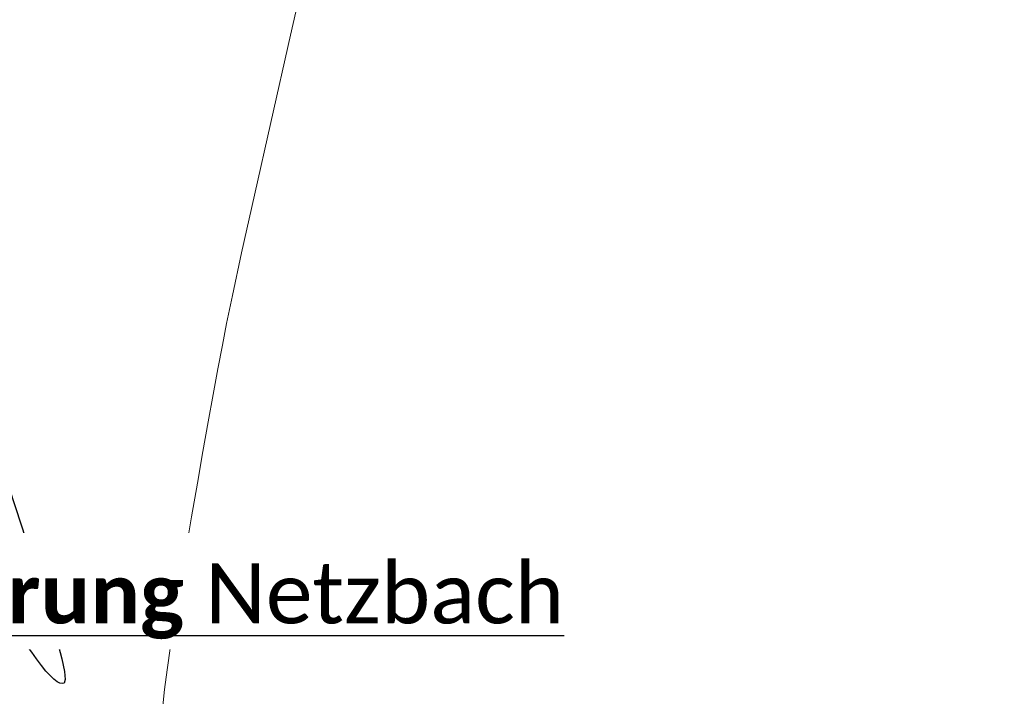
# Model space of a CAD drawing. Header units: metres. Extents: x 730549 to 731755, y 5527678 to 5528494.
# Tile 201 of 207: x 731652 to 731665, y 5527821 to 5527830. Entities that reach past the tile are written whole.
import ezdxf

# ---------------------------------------------------------------- set-up
doc = ezdxf.new("R2010")
doc.units = ezdxf.units.M
doc.header["$LTSCALE"] = 0.1
doc.header["$PDMODE"] = 1
doc.header["$PDSIZE"] = -2
doc.layers.add('3d Modell', color=7, linetype='Continuous', transparency=0.4)
for name, color, linetype in [('LA_Planungsumgriff', 7, 'Continuous'), ('Sparten Strom GEPLANT pdf', 7, 'Continuous'), ('Sparten_Glasfaserkabel', 7, 'Continuous'), ('Sparten_Kanal-aus dwg GRUPPE', 7, 'Continuous'), ('Text Spielgeräteausschreibung', 7, 'Continuous')]:
    doc.layers.add(name, color=color, linetype=linetype)
doc.styles.add('Arial', font='arial.ttf')
doc.styles.add('Artifakt Element Thin', font='Artifakt Element Thin Italic.ttf')
doc.styles.add('Calibri (bold)', font='calibrib.ttf')
picture_1 = doc.add_image_def('image1.png', size_in_pixel=(2382, 1684))

# ---------------------------------------------------------------- blocks, each defined once
blk = doc.blocks.new('PDF-Seite')
at = {"color": 255, "linetype": 'Continuous', "lineweight": 9, "transparency": 33554687}
blk.add_wipeout([(0, 103.921), (293.918, 103.921), (293.918, -103.921), (0, -103.921)], dxfattribs=at)
at = {"transparency": 33554687}
image = blk.add_image(picture_1, insert=(0, -103.921), size_in_units=(293.918, 207.843), dxfattribs=at)
image.dxf.flags = 7
blk = doc.blocks.new('Ka_stxt_BG_H')
at = {"color": 206, "linetype": 'Continuous', "lineweight": 13, "true_color": 0x660066, "transparency": 33554687}
blk.add_point((0, 0), dxfattribs=at)
at = {"color": 0, "flags": 1}
for tag in ['NAME', 'Z_HIGH', 'Z_LOW', 'DZ', 'RES1', 'RES2', 'RES3', 'RES4', 'RES5', 'RES6', 'BEMERKUNG']:
    blk.add_attdef(tag, (0, 0), '', height=0.00018, dxfattribs=at)
blk = doc.blocks.new('Ka_stxt_BG_HA')
at = {"color": 206, "linetype": 'Continuous', "lineweight": 13, "true_color": 0x660066, "transparency": 33554687}
blk.add_point((0, 0), dxfattribs=at)
at = {"color": 0, "flags": 1}
for tag in ['NAME', 'Z_HIGH', 'Z_LOW', 'DZ', 'RES1', 'RES2', 'RES3', 'RES4', 'RES5', 'RES6', 'BEMERKUNG']:
    blk.add_attdef(tag, (0, 0), '', height=0.00018, dxfattribs=at)
blk = doc.blocks.new('Gruppe')
at = {"color": 7, "linetype": 'Continuous', "lineweight": 9, "transparency": 33554687, "flags": 128}
for points in [[(-891.172, -432.453), (-879.721, -435.484), (-876.224, -435.346)], [(-889.145, -435.987), (-886.396, -437.983), (-882.899, -437.846)]]:
    blk.add_lwpolyline(points, dxfattribs=at)
at = {"color": 216, "true_color": 0x7f007f, "transparency": 33554687, "rotation": 2.251158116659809}
for name, p, xscale, yscale, zscale in [('Ka_stxt_BG_H', (-880.344, -434.908, -493.19), 0.4, 0.4, 0.4), ('Ka_stxt_BG_HA', (-886.98, -437.443, -493.19), 0.375, 0.375, 0.375)]:
    blk.add_blockref(name, p, dxfattribs=dict(at, xscale=xscale, yscale=yscale, zscale=zscale))
at = {"color": 7, "transparency": 33554687, "attachment_point": 1, "rotation": 2.2512, "line_spacing_factor": 0.25, "style": 'Arial'}
for s, insert, char_height in [('M1311\\PD 463.084\\PS 460.740\\PT 2.34 m', (-879.549, -434.96, -30.1), 0.4007), ('A S=460.740 T=2.34m DN 250->M1312', (-879.446, -437.558, -30.1), 0.36066), ('M1308GA01\\PD 463.109\\PS 461.909\\PT 1.20 m', (-886.234, -437.492, -30.081), 0.3757)]:
    blk.add_mtext(s, dxfattribs=dict(at, insert=insert, char_height=char_height))
blk = doc.blocks.new('Gruppe-1')
at = {"color": 7, "transparency": 33554687}
blk.add_blockref('Gruppe', (0, 0), dxfattribs=at)
blk = doc.blocks.new('ABM_1110sadf')
at = {"color": 7, "linetype": 'Continuous', "lineweight": 25, "transparency": 33554687, "flags": 128}
blk.add_lwpolyline([(-0.001, -0.001), (0.001, -0.001), (0.001, 0.001), (-0.001, 0.001), (-0.001, -0.001)], dxfattribs=at)
blk = doc.blocks.new('Gruppe-2')
at = {"color": 253, "linetype": 'Continuous', "lineweight": 20, "true_color": 0xadadad, "transparency": 33554687, "flags": 128}
blk.add_lwpolyline([(-886.173, -433.005), (-870.103, -436.895), (-867.623, -437.045), (-867.273, -437.065), (-863.423, -428.135), (-863.153, -427.445), (-880.703, -417.185), (-884.083, -423.535), (-883.703, -428.705), (-885.983, -428.735), (-886.173, -433.005)], dxfattribs=at)
at = {"color": 253, "true_color": 0xadadad, "transparency": 33554687}
blk.add_blockref('ABM_1110sadf', (-886.173, -433.005, -520.142), dxfattribs=at)
at = {"color": 253, "true_color": 0xadadad, "transparency": 33554687, "char_height": 0.001, "attachment_point": 5, "line_spacing_factor": 0.25, "style": 'Arial'}
for s, insert in [('201', (-879.903, -431.945, -520.142)), ('203', (-878.153, -440.515, -520.142))]:
    blk.add_mtext(s, dxfattribs=dict(at, insert=insert))
blk = doc.blocks.new('Gruppe-3')
at = {"color": 7, "linetype": 'Continuous', "lineweight": 13, "transparency": 33554585, "flags": 128}
for points in [[(-883.919, -430.63), (-884.23, -431.994), (-884.494, -433.16), (-884.712, -434.128), (-884.882, -434.898), (-885.006, -435.47), (-885.083, -435.843), (-885.138, -436.131), (-885.198, -436.447), (-885.261, -436.789), (-885.327, -437.158), (-885.398, -437.554), (-885.472, -437.976), (-885.55, -438.426), (-885.631, -438.903), (-885.709, -439.368), (-885.776, -439.784), (-885.832, -440.15), (-885.877, -440.465), (-885.91, -440.731), (-885.933, -440.947)], [(-875.994, -432.95), (-876.013, -432.99), (-876.045, -433.121), (-876.053, -433.267), (-876.054, -433.422), (-876.064, -433.58), (-876.084, -433.741), (-876.113, -433.906), (-876.152, -434.073), (-876.2, -434.244), (-876.258, -434.417), (-876.326, -434.594), (-876.408, -434.807), (-876.509, -435.087), (-876.63, -435.436), (-876.77, -435.852), (-876.93, -436.337), (-877.108, -436.89), (-877.307, -437.511), (-877.524, -438.2), (-877.738, -438.88), (-877.926, -439.474), (-878.088, -439.982), (-878.223, -440.404), (-878.333, -440.74), (-878.416, -440.99)]]:
    blk.add_lwpolyline(points, dxfattribs=at)
at = {"color": 7, "linetype": 'Continuous', "lineweight": 25, "transparency": 33554585, "flags": 128}
blk.add_lwpolyline([(-887.987, -438.042), (-887.828, -438.529), (-887.671, -439.012), (-887.539, -439.433), (-887.43, -439.79), (-887.346, -440.086), (-887.285, -440.319), (-887.249, -440.489), (-887.237, -440.597), (-887.25, -440.643), (-887.277, -440.651), (-887.309, -440.644), (-887.347, -440.625), (-887.391, -440.591), (-887.44, -440.544), (-887.495, -440.483), (-887.555, -440.409), (-887.62, -440.321), (-887.686, -440.231), (-887.746, -440.152), (-887.801, -440.084), (-887.851, -440.026)], dxfattribs=at)
at = {"color": 7, "transparency": 33554585, "insert": (-875.955, -432.49), "char_height": 0.3453, "attachment_point": 1, "rotation": 13.0803, "line_spacing_factor": 1.206165, "style": 'Artifakt Element Thin'}
blk.add_mtext('462,8', dxfattribs=at)
blk = doc.blocks.new('Site Model Opacity Container')
at = {"color": 255, "linetype": 'Continuous', "lineweight": 5, "transparency": 33554585}
blk.add_wipeout([(-902.089, -384.516), (-896.561, -388.799), (-893.564, -391.703), (-885.114, -401.015), (-850.08, -459.012), (-849.968, -459.396), (-850.839, -465.338), (-853.983, -465.958), (-902.175, -472.837), (-946.175, -476.837), (-962.175, -476.837), (-998.175, -420.837), (-998.362, -413.454), (-991.275, -397.622), (-990.069, -396.546)], dxfattribs=at)
at = {"color": 7, "transparency": 33554687}
blk.add_blockref('Gruppe-3', (0, 0), dxfattribs=at)
blk = doc.blocks.new('Geländemodell (2D)')
at = {"color": 31, "true_color": 0xe0cb9d, "transparency": 33554687}
blk.add_blockref('Site Model Opacity Container', (0, 0), dxfattribs=at)
at = {"color": 0, "flags": 1}
for tag in ['IFC_UUID', 'instanceID']:
    blk.add_attdef(tag, (-998.522, -476.837), '', height=0.00018, dxfattribs=at)

msp = doc.modelspace()

# ---------------------------------------------------------------- block references
at = {"layer": 'Sparten Strom GEPLANT pdf', "color": 16, "true_color": 0x800000, "transparency": 33554687}
msp.add_blockref('PDF-Seite', (731393.397, 5527843.198), dxfattribs=at)

# ---------------------------------------------------------------- next in the draw order: block references
at = {"layer": 'Sparten_Glasfaserkabel', "color": 7, "transparency": 33554687}
msp.add_blockref('Gruppe-2', (732539.784, 5528261.585), dxfattribs=at)
at = {"layer": 'Sparten_Kanal-aus dwg GRUPPE', "color": 7, "transparency": 33554687}
msp.add_blockref('Gruppe-1', (732539.784, 5528261.585), dxfattribs=at)

# ---------------------------------------------------------------- next in the draw order: block references
at = {"layer": '3d Modell', "color": 31, "true_color": 0xe0cb9d, "transparency": 33554687}
msp.add_blockref('Geländemodell (2D)', (732539.784, 5528261.585), dxfattribs=at)

# ---------------------------------------------------------------- next in the draw order: wipeouts: each hides what was drawn before it
at = {"color": 255, "linetype": 'Continuous', "lineweight": 5, "transparency": 33554585}
msp.add_wipeout([(731638.3, 5527876.75), (731643.087, 5527863.066), (731656.242, 5527870.593), (731641.2, 5527880.8), (731625, 5527878.4), (731573.8, 5527870.6), (731547.4, 5527868.6), (731527.8, 5527840.2), (731572.45, 5527776.2), (731580.45, 5527782.55), (731574.8, 5527791.7), (731567.9, 5527803.2), (731561.05, 5527812.9), (731550.6, 5527829.3), (731544.4, 5527839.45), (731544.9, 5527845.95), (731547.9, 5527851.4), (731552.9, 5527856), (731559.1, 5527860.2), (731569.1, 5527864.9), (731572.6, 5527864.65), (731586.55, 5527866.65), (731602.35, 5527868.85), (731623.4, 5527873.5)], dxfattribs=at).dxf.layer = '3d Modell'

# ---------------------------------------------------------------- next in the draw order: wipeouts: each hides what was drawn before it
msp.add_wipeout([(731656.25, 5527870.55), (731643.6, 5527865.6), (731642.271, 5527860.578), (731638.4, 5527857.6), (731654.4, 5527839.4), (731661.2, 5527819.4), (731668.8, 5527807.6), (731683.6, 5527801.8), (731689.8, 5527798.6), (731690, 5527794.8), (731680.8, 5527793.4), (731666.6, 5527795), (731653.4, 5527794), (731639.4, 5527790.6), (731635, 5527785.4), (731646, 5527779.8), (731687.6, 5527788.6), (731700.4, 5527795.6)], dxfattribs=at).dxf.layer = '3d Modell'

# ---------------------------------------------------------------- next in the draw order: wipeouts: each hides what was drawn before it
at = {"color": 255, "linetype": 'Continuous', "lineweight": 9, "transparency": 33554687}
msp.add_wipeout([(731646.395, 5527821.394), (731659.783, 5527821.394), (731659.783, 5527822.944), (731646.395, 5527822.944)], dxfattribs=at).dxf.layer = 'Text Spielgeräteausschreibung'

# ---------------------------------------------------------------- next in the draw order: linework, layer by layer
at = {"layer": 'LA_Planungsumgriff', "color": 16, "linetype": 'Continuous', "lineweight": 9, "true_color": 0x800000, "transparency": 33554687}
msp.add_open_spline([(731629.85, 5527863), (731629.1, 5527861.25), (731629.22, 5527859.2), (731631.21, 5527856.645), (731632.95, 5527853.075), (731633.639, 5527850.28), (731634.3, 5527846.75), (731634.741, 5527843.311), (731636.2, 5527839.55), (731637.35, 5527836.75), (731639, 5527836.75), (731640.4, 5527836.55), (731640.9, 5527834.95), (731639.95, 5527833.35), (731639, 5527832.35), (731639.25, 5527830.5), (731641.2, 5527826.05), (731642.15, 5527824.3), (731644.3, 5527821.55), (731647.85, 5527817.55), (731653.05, 5527812.4), (731658.28, 5527807.7), (731665.05, 5527802.6), (731669.15, 5527799.7), (731671.6, 5527798.55), (731674.25, 5527798.3), (731679.45, 5527798.55), (731686.05, 5527798.5), (731689.1, 5527798.45)], degree=2, dxfattribs=at)
msp.add_open_spline([(731624.546, 5527862.408), (731626.07, 5527861.19), (731628.3, 5527857.75), (731630.05, 5527854.6), (731631.05, 5527851.35), (731631.645, 5527849.085), (731631.82, 5527848.263), (731632.345, 5527845.796), (731632.95, 5527841.8), (731634.04, 5527837.32), (731634.6, 5527835.86), (731638.15, 5527829.25), (731642.05, 5527822.3), (731646, 5527818.1), (731656.65, 5527807.95), (731665.7, 5527800.95), (731667.4, 5527799.2), (731667.6, 5527797.7), (731668.9, 5527796.25), (731671.3, 5527796.2), (731677.9, 5527796.9), (731689.6, 5527797.1)], degree=2, knots=[0, 0, 0, 0.049146, 0.120068, 0.19099, 0.261912, 0.261912, 0.287363, 0.338266, 0.389169, 0.440071, 0.490974, 0.541876, 0.592779, 0.643682, 0.694584, 0.745487, 0.79639, 0.847292, 0.898195, 0.949097, 1, 1, 1], dxfattribs=at)

# ---------------------------------------------------------------- next in the draw order: texts
at = {"layer": 'Text Spielgeräteausschreibung', "color": 7, "transparency": 33554687, "insert": (731646.395, 5527822.541), "char_height": 0.80367, "attachment_point": 1, "line_spacing_factor": 1.161386, "style": 'Calibri (bold)'}
msp.add_mtext('{\\LC Bachquerung}{\\fCalibri|b0|i0|c0|p0;\\L Netzbach}{\\fCalibri|b0|i0|c0|p0;\\l }', dxfattribs=at)

doc.saveas('drawing.dxf')
